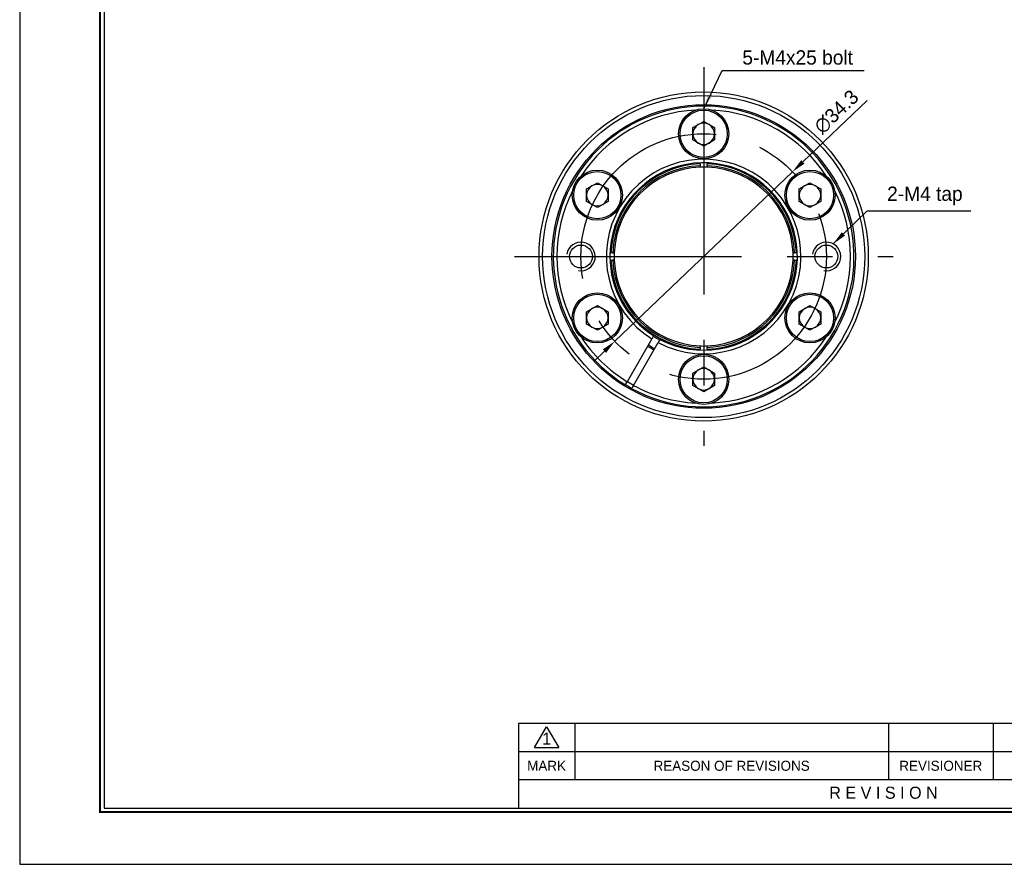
# Model space of a CAD drawing. Header units: millimetres. Extents: x 0 to 334, y 0 to 236.
# Tile 1 of 9: x 0 to 138, y 0 to 118. Entities that reach past the tile are written whole.
import ezdxf
from ezdxf.enums import TextEntityAlignment as Align

# ---------------------------------------------------------------- set-up
doc = ezdxf.new("R2010")
doc.units = ezdxf.units.MM
doc.linetypes.add('CENTER', pattern=[50.8, 31.75, -6.35, 6.35, -6.35])
doc.layers.get('DEFPOINTS').update_dxf_attribs({"linetype": 'CONTINUOUS'})
for name, color, linetype in [('center', 1, 'CENTER'), ('L1', 7, 'CONTINUOUS'), ('OUTLINE', 7, 'CONTINUOUS'), ('thread', 5, 'CONTINUOUS')]:
    doc.layers.add(name, color=color, linetype=linetype)
doc.dimstyles.get("Standard").update_dxf_attribs({"dimtxt": 2, "dimasz": 2, "dimexe": 0.8, "dimexo": 0, "dimgap": 0.8, "dimtad": 1, "dimdec": 3, "dimzin": 11, "dimdsep": 46, "dimtxsty": 'Standard', "dimcen": 0, "dimclrd": 5, "dimclre": 5, "dimclrt": 3, "dimadec": 0, "dimazin": 0, "dimtfac": 0.6, "dimtdec": 3, "dimtmove": 0, "dimatfit": 3, "dimfxl": 0, "dimtolj": 1, "dimtzin": 11, "dimarcsym": 0})

# ---------------------------------------------------------------- blocks, each defined once
blk = doc.blocks.new('표제란')
at = {"layer": 'L1', "color": 0}
for p, q in [((0, 210), (0, 0)), ((0, 0), (297, 0))]:
    blk.add_line(p, q, dxfattribs=at)
at = {"layer": 'L1'}
for p, q in [((160, 17.5), (62, 17.5)), ((62, 17.5), (62, 7)), ((69, 17.5), (69, 10.5)), ((108, 17.5), (108, 10.5)), ((121, 17.5), (121, 10.5)), ((64, 14.51), (65.5, 17.1)), ((65.5, 17.1), (67, 14.51)), ((147, 14), (62, 14)), ((64, 14.51), (67, 14.51)), ((147, 10.5), (62, 10.5))]:
    blk.add_line(p, q, dxfattribs=at)
at = {"layer": 'L1', "const_width": 0.25}
blk.add_lwpolyline([(290.5, 6.5), (290.5, 203.5), (10, 203.5), (10, 6.5)], close=True, dxfattribs=at)
at = {"layer": 'L1'}
blk.add_lwpolyline([(290, 7), (290, 203), (10.5, 203), (10.5, 7)], close=True, dxfattribs=at)
for s, height, p in [('1', 1.5, (65.5, 15.61)), ('MARK', 1.25, (65.5, 12.25)), ('REASON OF REVISIONS', 1.25, (88.5, 12.25)), ('REVISIONER', 1.25, (114.5, 12.25)), ('R E V I S I O N', 1.5, (107.38, 8.9))]:
    blk.add_text(s, height=height, dxfattribs=at).set_placement(p, align=Align.MIDDLE_CENTER)
for tag, p in [('필렛', (179.25, 10.9)), ('모따기', (179.25, 8.3))]:
    blk.add_attdef(tag, text='', height=1.15, dxfattribs=at).set_placement(p, align=Align.MIDDLE_LEFT)
at = {"layer": 'OUTLINE', "ltscale": 0.5}
for tag, p, height in [('TITLE', (237.17, 24.41), 2.5), ('도번', (251.18, 15.64), 2.5), ('SCALE', (253.78, 9.55), 1.2), ('DATE', (277.02, 9.51), 1.2)]:
    blk.add_attdef(tag, p, '', height=height, dxfattribs=at)
blk = doc.blocks.new('*D10')
at = {"layer": 'DEFPOINTS', "color": 0}
for p in [(107.96, 96.75), (83.14, 73.07)]:
    blk.add_point(p, dxfattribs=at)
at = {"layer": 'OUTLINE', "color": 5, "lineweight": -2}
for p, q in [((118.41, 106.71), (109.41, 98.13)), ((83.14, 73.07), (107.96, 96.75)), ((81.69, 71.69), (80.25, 70.31))]:
    blk.add_line(p, q, dxfattribs=at)
at = {"layer": 'OUTLINE', "color": 5}
for points in [[(109.18, 98.37), (109.64, 97.89), (107.96, 96.75)], [(81.46, 71.94), (81.92, 71.45), (83.14, 73.07)]]:
    blk.add_solid(points, dxfattribs=at)
at = {"layer": 'OUTLINE', "color": 3, "insert": (114.1, 105.12), "char_height": 2, "attachment_point": 5, "rotation": 43.644}
blk.add_mtext('\\A1;∅34.3', dxfattribs=at)

msp = doc.modelspace()

# ---------------------------------------------------------------- linework, layer by layer
at = {"layer": 'center'}
for p, q in [((95.5514, 111.3607), (95.5514, 58.4607)), ((69.1014, 84.9107), (122.0014, 84.9107))]:
    msp.add_line(p, q, dxfattribs=at)
msp.add_circle((95.5514, 84.9107), 17.15, dxfattribs=at)
at = {"layer": 'OUTLINE'}
for p, q in [((94.0514, 102.9267), (95.5514, 103.7927)), ((95.5514, 103.7927), (97.0514, 102.9267)), ((94.0514, 101.1947), (94.0514, 102.9267)), ((97.0514, 102.9267), (97.0514, 101.1947)), ((95.5514, 100.3286), (94.0514, 101.1947)), ((97.0514, 101.1947), (95.5514, 100.3286)), ((95.0514, 97.8579), (95.0514, 97.6008)), ((96.0514, 97.6008), (96.0514, 97.8579)), ((79.1991, 94.3517), (80.6991, 95.2177)), ((80.6991, 95.2177), (82.1991, 94.3517)), ((108.9038, 94.3517), (110.4038, 95.2177)), ((110.4038, 95.2177), (111.9038, 94.3517)), ((79.1991, 92.6197), (79.1991, 94.3517)), ((82.1991, 94.3517), (82.1991, 92.6197)), ((108.9038, 92.6197), (108.9038, 94.3517)), ((111.9038, 94.3517), (111.9038, 92.6197)), ((80.6991, 91.7536), (79.1991, 92.6197)), ((82.1991, 92.6197), (80.6991, 91.7536)), ((110.4038, 91.7536), (108.9038, 92.6197)), ((111.9038, 92.6197), (110.4038, 91.7536)), ((82.8613, 85.4107), (82.6043, 85.4107)), ((108.4986, 85.4107), (108.2416, 85.4107)), ((82.6043, 84.4107), (82.8613, 84.4107)), ((108.2416, 84.4107), (108.4986, 84.4107)), ((79.1991, 77.2017), (80.6991, 78.0677)), ((79.1991, 75.4697), (79.1991, 77.2017)), ((80.6991, 78.0677), (82.1991, 77.2017)), ((82.1991, 77.2017), (82.1991, 75.4697)), ((108.9038, 77.2017), (110.4038, 78.0677)), ((108.9038, 75.4697), (108.9038, 77.2017)), ((110.4038, 78.0677), (111.9038, 77.2017)), ((111.9038, 77.2017), (111.9038, 75.4697)), ((80.6991, 74.6036), (79.1991, 75.4697)), ((82.1991, 75.4697), (80.6991, 74.6036)), ((110.4038, 74.6036), (108.9038, 75.4697)), ((111.9038, 75.4697), (110.4038, 74.6036)), ((88.3267, 73.3971), (84.8715, 67.4124)), ((85.7375, 66.9124), (89.1927, 72.8971)), ((95.0514, 72.2205), (95.0514, 71.9635)), ((96.0514, 71.9635), (96.0514, 72.2205)), ((94.0514, 68.6267), (95.5514, 69.4927)), ((95.5514, 69.4927), (97.0514, 68.6267)), ((94.0514, 66.8947), (94.0514, 68.6267)), ((97.0514, 68.6267), (97.0514, 66.8947)), ((85.4874, 66.4793), (84.6214, 66.9793)), ((95.5514, 66.0286), (94.0514, 66.8947)), ((97.0514, 66.8947), (95.5514, 66.0286))]:
    msp.add_line(p, q, dxfattribs=at)
at = {"layer": 'OUTLINE', "flags": 128}
for points in [[(88.5887, 71.8508), (88.1514, 72.0935), (87.7226, 72.3508)], [(88.6887, 72.0241), (88.3755, 72.1959), (87.8227, 72.5241)], [(85.7375, 66.9124), (85.1554, 67.2423), (84.9027, 67.3934)]]:
    msp.add_lwpolyline(points, dxfattribs=at)
at = {"layer": 'OUTLINE'}
for centre, radius in [((95.5514, 84.9107), 23), ((95.5514, 84.9107), 22.5), ((95.5514, 84.9107), 21.2), ((95.5514, 102.0607), 3.5), ((95.5514, 102.0607), 3.3), ((80.6991, 93.4857), 3.5), ((80.6991, 93.4857), 3.3), ((110.4038, 93.4857), 3.5), ((110.4038, 93.4857), 3.3), ((78.4014, 84.9107), 1.6), ((112.7014, 84.9107), 1.6), ((80.6991, 76.3357), 3.5), ((110.4038, 76.3357), 3.5), ((80.6991, 76.3357), 3.3), ((110.4038, 76.3357), 3.3), ((95.5514, 67.7607), 3.5), ((95.5514, 67.7607), 3.3)]:
    msp.add_circle(centre, radius, dxfattribs=at)
for centre, radius, start, end in [((95.5514, 84.9107), 21, 241.364314, 238.635686), ((95.5514, 84.9107), 20.5, 93.097829, 146.902171), ((95.5514, 84.9107), 20.5, 33.097829, 86.902171), ((95.5514, 102.0607), 1.5, 120, 180), ((95.5514, 102.0607), 1.5, 60, 120), ((95.5514, 102.0607), 1.5, 0, 60), ((95.5514, 102.0607), 1.5, 180, 240), ((95.5514, 102.0607), 1.5, 300, 0), ((95.5514, 102.0607), 1.5, 240, 300), ((95.5514, 84.9107), 13.5927, 242.108074, 237.891926), ((95.5514, 84.9107), 13.0927, 242.189185, 180), ((95.5514, 84.9107), 12.9568, 92.211575, 177.788425), ((95.5514, 84.9107), 12.9568, 2.211575, 87.788425), ((95.5514, 84.9107), 12.7, 92.256322, 177.743678), ((95.5514, 84.9107), 12.5, 92.292443, 177.707557), ((95.5514, 84.9107), 12.5, 87.707557, 92.292443), ((95.5514, 84.9107), 12.7, 2.256322, 87.743678), ((95.5514, 84.9107), 12.5, 2.292443, 87.707557), ((80.6991, 93.4857), 1.5, 60, 120), ((110.4038, 93.4857), 1.5, 60, 120), ((95.5514, 84.9107), 20.5, 153.097829, 206.902171), ((80.6991, 93.4857), 1.5, 120, 180), ((80.6991, 93.4857), 1.5, 360, 60), ((110.4038, 93.4857), 1.5, 120, 180), ((110.4038, 93.4857), 1.5, 0, 60), ((95.5514, 84.9107), 20.5, 333.097829, 26.902171), ((80.6991, 93.4857), 1.5, 180, 240), ((80.6991, 93.4857), 1.5, 240, 300), ((80.6991, 93.4857), 1.5, 300, 360), ((110.4038, 93.4857), 1.5, 180, 240), ((110.4038, 93.4857), 1.5, 240, 300), ((110.4038, 93.4857), 1.5, 300, 0), ((95.5514, 84.9107), 12.5, 177.707557, 182.292443), ((95.5514, 84.9107), 12.5, 357.707557, 2.292443), ((95.5514, 84.9107), 13.0927, 180, 237.810498), ((95.5514, 84.9107), 12.9568, 182.211575, 267.788425), ((95.5514, 84.9107), 12.7, 182.256322, 267.743678), ((95.5514, 84.9107), 12.5, 182.292443, 267.707557), ((95.5514, 84.9107), 12.7, 272.256322, 357.743678), ((95.5514, 84.9107), 12.5, 272.292443, 357.707557), ((95.5514, 84.9107), 12.9568, 272.211575, 357.788425), ((80.6991, 76.3357), 1.5, 120, 180), ((80.6991, 76.3357), 1.5, 60, 120), ((80.6991, 76.3357), 1.5, 0, 60), ((110.4038, 76.3357), 1.5, 120, 180), ((110.4038, 76.3357), 1.5, 60, 120), ((110.4038, 76.3357), 1.5, 0, 60), ((80.6991, 76.3357), 1.5, 180, 240), ((80.6991, 76.3357), 1.5, 300, 0), ((110.4038, 76.3357), 1.5, 180, 240), ((110.4038, 76.3357), 1.5, 300, 0), ((80.6991, 76.3357), 1.5, 240, 300), ((110.4038, 76.3357), 1.5, 240, 300), ((95.5514, 84.9107), 20.5, 213.097829, 238.602403), ((95.5514, 84.9107), 13.1559, 237.821908, 242.178092), ((95.5514, 84.9107), 20.5, 273.097829, 326.902171), ((95.5514, 84.9107), 12.5, 267.707557, 272.292443), ((95.5514, 67.7607), 1.5, 120, 180), ((95.5514, 67.7607), 1.5, 60, 120), ((95.5514, 67.7607), 1.5, 0, 60), ((95.5514, 67.7607), 1.5, 180, 240), ((95.5514, 67.7607), 1.5, 300, 0), ((95.5514, 84.9107), 20.5, 241.397597, 266.902171), ((95.5514, 67.7607), 1.5, 240, 300)]:
    msp.add_arc(centre, radius, start, end, dxfattribs=at)
for points, knots in [([(95.0514, 97.8579), (95.0514, 97.8675), (95.0514, 97.8994), (95.0514, 97.9398), (95.0514, 97.9632), (95.0514, 97.9692)], [0, 0, 0, 0, 0.24271184, 0.80592142, 1, 1, 1, 1]), ([(96.0514, 97.9861), (96.0514, 97.986), (96.0514, 97.9714), (96.0514, 97.9278), (96.0514, 97.8828), (96.0514, 97.8591), (96.0514, 97.8579)], [0, 0, 0, 0, 0.00289105, 0.48742366, 0.97230483, 1, 1, 1, 1]), ([(95.0514, 97.4007), (95.0514, 97.4007), (95.0514, 97.4223), (95.0514, 97.4964), (95.0514, 97.5483), (95.0514, 97.6008)], [0, 0, 0, 0, 0.5, 0.5, 1, 1, 1, 1]), ([(96.0514, 97.6008), (96.0514, 97.5487), (96.0514, 97.4966), (96.0514, 97.4224), (96.0514, 97.4007), (96.0514, 97.4007)], [0, 0, 0, 0, 0.5, 0.5, 1, 1, 1, 1]), ([(82.4896, 85.4107), (82.5015, 85.4107), (82.5318, 85.4107), (82.5738, 85.4107), (82.6002, 85.4107), (82.6043, 85.4107)], [0, 0, 0, 0, 0.35677658, 0.90169911, 1, 1, 1, 1]), ([(82.8613, 85.4107), (82.9134, 85.4107), (82.9656, 85.4107), (83.0397, 85.4107), (83.0614, 85.4107), (83.0614, 85.4107)], [0, 0, 0, 0, 0.5, 0.5, 1, 1, 1, 1]), ([(108.0414, 85.4107), (108.0414, 85.4107), (108.063, 85.4107), (108.1372, 85.4107), (108.1891, 85.4107), (108.2416, 85.4107)], [0, 0, 0, 0, 0.5, 0.5, 1, 1, 1, 1]), ([(108.4986, 85.4107), (108.5037, 85.4107), (108.5311, 85.4107), (108.5743, 85.4107), (108.6045, 85.4107), (108.6167, 85.4107)], [0, 0, 0, 0, 0.11898241, 0.64658929, 1, 1, 1, 1]), ([(82.6043, 84.4107), (82.5919, 84.4107), (82.5572, 84.4107), (82.5141, 84.4107), (82.4912, 84.4107), (82.4851, 84.4107)], [0, 0, 0, 0, 0.2882788, 0.80876291, 1, 1, 1, 1]), ([(83.0614, 84.4107), (83.0614, 84.4107), (83.0399, 84.4107), (82.9657, 84.4107), (82.9137, 84.4107), (82.8613, 84.4107)], [0, 0, 0, 0, 0.5, 0.5, 1, 1, 1, 1]), ([(108.2416, 84.4107), (108.1895, 84.4107), (108.1373, 84.4107), (108.0631, 84.4107), (108.0414, 84.4107), (108.0414, 84.4107)], [0, 0, 0, 0, 0.5, 0.5, 1, 1, 1, 1]), ([(108.6225, 84.4107), (108.6203, 84.4107), (108.6026, 84.4107), (108.5587, 84.4107), (108.5176, 84.4107), (108.4986, 84.4107)], [0, 0, 0, 0, 0.07272761, 0.57318296, 1, 1, 1, 1]), ([(88.3267, 73.3971), (88.3966, 73.5181), (88.4653, 73.6371), (88.5583, 73.7983), (88.5824, 73.84), (88.5757, 73.8284)], [0, 0, 0, 0, 0.5, 0.5, 1, 1, 1, 1]), ([(89.4417, 73.3284), (89.4485, 73.34), (89.4244, 73.2983), (89.3313, 73.1371), (89.2626, 73.0182), (89.1927, 72.8971)], [0, 0, 0, 0, 0.5, 0.5, 1, 1, 1, 1]), ([(95.0514, 72.2205), (95.0514, 72.2726), (95.0514, 72.3248), (95.0514, 72.3991), (95.0514, 72.4207), (95.0514, 72.4207)], [0, 0, 0, 0, 0.5, 0.5, 1, 1, 1, 1]), ([(95.0514, 71.8506), (95.0514, 71.859), (95.0514, 71.8852), (95.0514, 71.9264), (95.0514, 71.9561), (95.0514, 71.9635)], [0, 0, 0, 0, 0.26356241, 0.81691027, 1, 1, 1, 1]), ([(96.0514, 72.4207), (96.0514, 72.4207), (96.0514, 72.399), (96.0514, 72.325), (96.0514, 72.2731), (96.0514, 72.2205)], [0, 0, 0, 0, 0.5, 0.5, 1, 1, 1, 1]), ([(96.0514, 71.9635), (96.0514, 71.9477), (96.0514, 71.9095), (96.0514, 71.8624), (96.0514, 71.8371), (96.0514, 71.8286)], [0, 0, 0, 0, 0.319988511, 0.774003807, 1, 1, 1, 1]), ([(84.6214, 66.9793), (84.6214, 66.9793), (84.6485, 67.0263), (84.7409, 67.1863), (84.8062, 67.2994), (84.8715, 67.4124)], [0, 0, 0, 0, 0.5, 0.5, 1, 1, 1, 1]), ([(85.7375, 66.9124), (85.6723, 66.7995), (85.6074, 66.6872), (85.5141, 66.5255), (85.4874, 66.4793), (85.4874, 66.4793)], [0, 0, 0, 0, 0.5, 0.5, 1, 1, 1, 1])]:
    msp.add_open_spline(points, degree=3, knots=knots, dxfattribs=at)
at = {"layer": 'thread'}
for centre in [(78.4014, 84.9107), (112.7014, 84.9107)]:
    msp.add_arc(centre, 2, 260, 170, dxfattribs=at)

# ---------------------------------------------------------------- block references
at = {"layer": 'OUTLINE', "xscale": 1.1238001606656, "yscale": 1.1238001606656, "zscale": 1.1238001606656}
msp.add_blockref('표제란', (0, 0), dxfattribs=at)

# ---------------------------------------------------------------- texts
at = {"layer": 'OUTLINE', "color": 3, "char_height": 2, "attachment_point": 7}
for s, insert in [('\\A1;5-M4x25 bolt', (100.953, 111.6948)), ('\\A1;2-M4 tap', (121.1781, 92.0831))]:
    msp.add_mtext(s, dxfattribs=dict(at, insert=insert))

# ---------------------------------------------------------------- dimensions: what is measured, and where the dimension line sits
at = {"layer": 'OUTLINE'}
dim = msp.add_diameter_dim_2p(p1=(83.141, 73.0742), p2=(107.9619, 96.7472), dimstyle='Standard', dxfattribs=at)
dim.commit()
dim.dimension.update_dxf_attribs({"geometry": '*D10', "text_midpoint": (115.3563, 103.7996), "dimtype": 163})

# ---------------------------------------------------------------- leaders
at = {"layer": 'OUTLINE', "annotation_type": 0, "has_hookline": 1, "hookline_direction": 0}
for points, text_width in [([(95.5514, 105.5607), (98.153, 110.8948), (100.153, 110.8948)], 17.004), ([(113.6418, 86.6758), (118.3781, 91.2831), (120.3781, 91.2831)], 11.6751)]:
    msp.add_leader(points, dimstyle='Standard', dxfattribs=dict(at, text_width=text_width))

doc.saveas('drawing.dxf')
